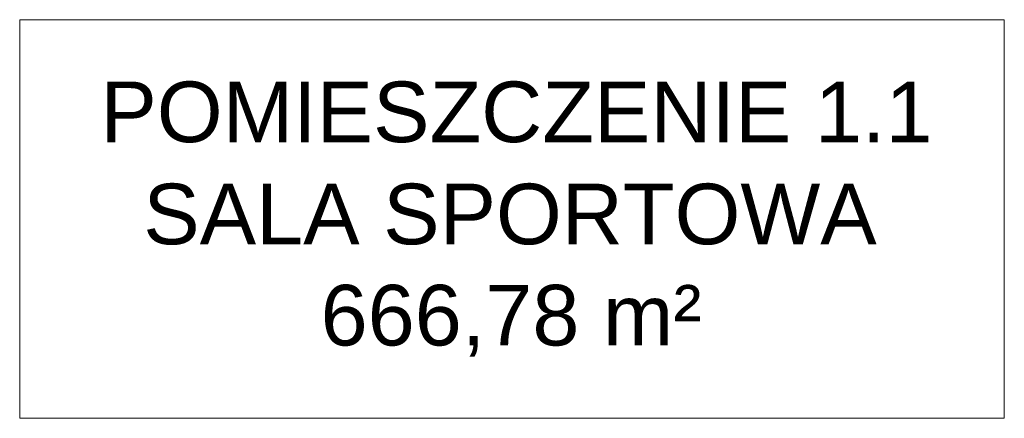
# Model space of a CAD drawing. Header units: millimetres. Extents: x -20020 to 55682, y 3351 to 17623.
# Tile 21 of 49: x -3261 to -3098, y 12889 to 12955. Entities that reach past the tile are written whole.
import ezdxf

# ---------------------------------------------------------------- set-up
doc = ezdxf.new("R2010")
doc.units = ezdxf.units.MM
doc.layers.add('ETYKIETY POMIESZCZEŃ', color=252, linetype='Continuous', lineweight=9)
doc.styles.add('MED_ARIAL_Tabela', font='arial.ttf')

msp = doc.modelspace()

# ---------------------------------------------------------------- linework, layer by layer
at = {"layer": 'ETYKIETY POMIESZCZEŃ'}
for p, q in [((-3260.59, 12955.09), (-3260.59, 12889.31)), ((-3098.04, 12955.09), (-3260.59, 12955.09)), ((-3098.04, 12889.31), (-3098.04, 12955.09)), ((-3260.59, 12889.31), (-3098.04, 12889.31))]:
    msp.add_line(p, q, dxfattribs=at)

# ---------------------------------------------------------------- texts
at = {"layer": 'ETYKIETY POMIESZCZEŃ', "style": 'MED_ARIAL_Tabela'}
for s, p in [('POMIESZCZENIE 1.1', (-3247.27, 12934.88)), ('SALA SPORTOWA', (-3240.19, 12918.03)), ('666,78 m²', (-3210.91, 12901.33))]:
    msp.add_text(s, height=10, dxfattribs=at).set_placement(p)

doc.saveas('drawing.dxf')
